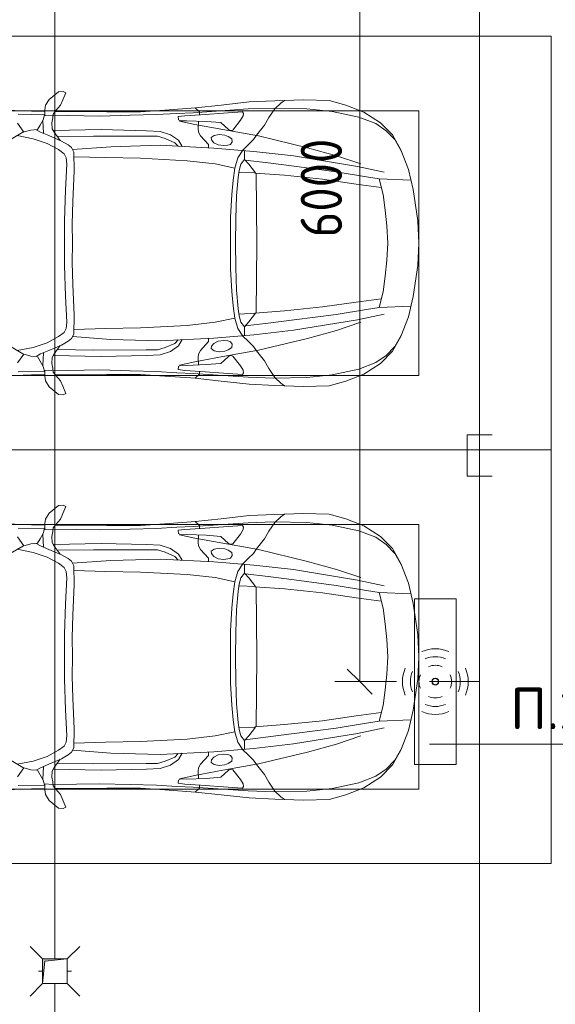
# Model space of a CAD drawing. Header units: millimetres. Extents: x -32229 to 170644, y -13689 to 125138.
# Tile 160 of 256: x 27723 to 30960, y 103750 to 109700. Entities that reach past the tile are written whole.
import ezdxf

# ---------------------------------------------------------------- set-up
doc = ezdxf.new("R2010")
doc.units = ezdxf.units.MM
for name, color, linetype, lineweight in [('A-ANNO-DIMS', 7, 'Continuous', 9), ('A-ANNO-DIMS-200', 7, 'Continuous', 9), ('A-ANNO-NOTE', 7, 'Continuous', 18), ('A-DETL-GENF', 7, 'Continuous', 18), ('A-DETL-THIN', 7, 'Continuous', 9), ('A-FLOR', 7, 'Continuous', 18), ('C-PRKG', 7, 'Continuous', 18), ('G-ANNO-TEXT', 7, 'Continuous', 9), ('M-EQPM', 7, 'Continuous', 18), ('P-SANR-FIXT', 7, 'Continuous', 18)]:
    doc.layers.add(name, color=color, linetype=linetype, lineweight=lineweight)
doc.layers.add('A-DETL', color=7, linetype='Continuous', lineweight=9, true_color=0x00a600)
doc.styles.add('GOST Common_6', font='GOST_Common.ttf', dxfattribs={"width": 0.9, "height": 250})
doc.styles.add('ISOCPEUR', font='isocpeur.ttf', dxfattribs={"height": 250})
doc.dimstyles.new('ГОСТ_2_5_мм2', dxfattribs={"dimscale": 304.8, "dimtxt": 251.428749, "dimasz": 0.492126, "dimexe": 0.492126, "dimexo": 0.656168, "dimgap": 0.098425, "dimtad": 1, "dimdec": 0, "dimdsep": 46, "dimtxsty": 'GOST Common_6', "dimblk1": 'OBLIQUE', "dimblk2": 'OBLIQUE', "dimsah": 1, "dimcen": 0.09, "dimazin": 2, "dimtfac": 1, "dimtdec": 4, "dimtix": 1, "dimtmove": 0, "dimatfit": 3, "dimfxl": 1, "dimtvp": 1, "dimtolj": 1, "dimtzin": 0, "dimarcsym": 2})

# ---------------------------------------------------------------- blocks, each defined once
blk = doc.blocks.new('АР_Машиноместо - 4900x2400_М__5300х2500_-3113489--01 ЭО')
at = {"layer": 'A-DETL-GENF', "color": 253, "lineweight": 13, "true_color": 0xaaaaaa}
for p, q in [((927, 4466.6), (804.4, 4436.7)), ((1114.6, 4493), (927, 4466.6)), ((1250, 4500), (1114.6, 4493)), ((1250, 4500), (1385.4, 4493)), ((1385.4, 4493), (1573, 4466.6)), ((1573, 4466.6), (1695.6, 4436.7)), ((804.4, 4436.7), (686, 4391.6)), ((861.2, 4260.3), (869.3, 4451.1)), ((1638.8, 4260.3), (1630.7, 4451.1)), ((1695.6, 4436.7), (1814, 4391.6)), ((686, 4391.6), (596.3, 4340.6)), ((1814, 4391.6), (1903.7, 4340.6)), ((596.3, 4340.6), (522.5, 4267.9)), ((1050.4, 4297.3), (955.5, 4283.9)), ((1146, 4306.7), (1050.4, 4297.3)), ((1250, 4312), (1146, 4306.7)), ((1250, 4312), (1354, 4306.7)), ((1354, 4306.7), (1449.6, 4297.3)), ((1449.6, 4297.3), (1544.5, 4283.9)), ((1903.7, 4340.6), (1977.5, 4267.9)), ((522.5, 4267.9), (458.6, 4167)), ((955.5, 4283.9), (861, 4259.4)), ((914, 4272.5), (893.6, 4121.6)), ((1544.5, 4283.9), (1639, 4259.4)), ((1586, 4272.5), (1606.4, 4121.6)), ((1977.5, 4267.9), (2041.4, 4167)), ((458.6, 4167), (416.4, 4059.2)), ((2041.4, 4167), (2083.6, 4059.2)), ((893.6, 4121.6), (863.9, 3917.5)), ((1606.4, 4121.6), (1636.1, 3917.5)), ((416.4, 4059.2), (387.4, 3958.4)), ((2083.6, 4059.2), (2112.6, 3958.4)), ((387.4, 3958.4), (384, 3802.9)), ((2112.6, 3958.4), (2116, 3802.9)), ((863.9, 3917.5), (840.1, 3687.8)), ((1636.1, 3917.5), (1659.9, 3687.8)), ((384, 3802.9), (390.2, 3630)), ((2116, 3802.9), (2109.8, 3630)), ((403.8, 3665.5), (388.1, 3688.4)), ((390.2, 3630), (397.1, 3474.2)), ((438.6, 3629.8), (403.8, 3665.5)), ((491.4, 3594.2), (438.6, 3629.8)), ((840.1, 3687.8), (826.6, 3509.6)), ((1659.9, 3687.8), (1673.4, 3509.6)), ((2008.6, 3594.2), (2061.4, 3629.8)), ((2061.4, 3629.8), (2096.2, 3665.5)), ((2096.2, 3665.5), (2111.9, 3688.4)), ((2109.8, 3630), (2102.9, 3474.2)), ((537.9, 3567), (491.4, 3594.2)), ((1962.1, 3567), (2008.6, 3594.2)), ((598.3, 3518.6), (537.9, 3567)), ((624.9, 3501.2), (598.3, 3518.6)), ((773.2, 3472.4), (825.6, 3512.1)), ((825.6, 3512.1), (821, 3413)), ((1250, 3520.1), (827.2, 3517.2)), ((1250, 3520.1), (1672.8, 3517.2)), ((1674.4, 3512.1), (1679, 3413)), ((1726.8, 3472.4), (1674.4, 3512.1)), ((1875.1, 3501.2), (1901.7, 3518.6)), ((1901.7, 3518.6), (1962.1, 3567)), ((397.1, 3474.2), (415.7, 3305.9)), ((654.7, 3470.4), (624.9, 3501.2)), ((690.2, 3433.7), (654.7, 3470.4)), ((676.4, 3260.1), (695.7, 3502.8)), ((744.3, 3447), (773.2, 3472.4)), ((1755.7, 3447), (1726.8, 3472.4)), ((1823.6, 3260.1), (1804.3, 3502.8)), ((1809.8, 3433.7), (1845.3, 3470.4)), ((1845.3, 3470.4), (1875.1, 3501.2)), ((2102.9, 3474.2), (2084.3, 3305.9)), ((456.6, 3434.5), (466.2, 3441.1)), ((462.2, 3347.3), (456.6, 3434.5)), ((466.2, 3441.1), (481.5, 3439.1)), ((481.5, 3439.1), (508, 3422.8)), ((508, 3422.8), (566.8, 3375.1)), ((744.1, 3447.2), (691.3, 3447.2)), ((773, 3424.2), (744.1, 3447.2)), ((811.1, 3414.8), (773, 3424.2)), ((853.3, 3407.2), (811.1, 3414.8)), ((965.3, 3397.8), (853.3, 3407.2)), ((1102.5, 3394.3), (965.3, 3397.8)), ((1250, 3391.3), (1102.5, 3394.3)), ((1250, 3391.3), (1397.5, 3394.3)), ((1397.5, 3394.3), (1534.7, 3397.8)), ((1534.7, 3397.8), (1646.7, 3407.2)), ((1646.7, 3407.2), (1688.9, 3414.8)), ((1688.9, 3414.8), (1727, 3424.2)), ((1727, 3424.2), (1755.7, 3447)), ((1755.7, 3447.2), (1808.7, 3447.2)), ((1992, 3422.8), (1933.2, 3375.1)), ((2018.5, 3439.1), (1992, 3422.8)), ((2033.8, 3441.1), (2018.5, 3439.1)), ((2043.4, 3434.5), (2033.8, 3441.1)), ((2037.8, 3347.3), (2043.4, 3434.5)), ((474.8, 3179.9), (462.2, 3347.3)), ((564.6, 3349.7), (522.2, 3303.2)), ((569.7, 3360.7), (564.6, 3349.7)), ((566.8, 3375.1), (569.7, 3360.7)), ((597.1, 3327.4), (605.2, 3346.8)), ((605.2, 3346.8), (620, 3369.3)), ((620, 3369.3), (638.7, 3372.5)), ((638.7, 3372.5), (654.1, 3360.7)), ((654.1, 3360.7), (658.7, 3344.5)), ((658.7, 3344.5), (661.1, 3321.2)), ((1841.3, 3344.5), (1838.9, 3321.2)), ((1845.9, 3360.7), (1841.3, 3344.5)), ((1861.3, 3372.5), (1845.9, 3360.7)), ((1880, 3369.3), (1861.3, 3372.5)), ((1894.8, 3346.8), (1880, 3369.3)), ((1902.9, 3327.4), (1894.8, 3346.8)), ((1933.2, 3375.1), (1930.3, 3360.7)), ((1930.3, 3360.7), (1935.4, 3349.7)), ((1935.4, 3349.7), (1977.8, 3303.2)), ((2025.2, 3179.9), (2037.8, 3347.3)), ((415.7, 3305.9), (432.8, 3149.3)), ((522.2, 3303.2), (515.3, 3213.7)), ((593.6, 3292.5), (597.1, 3327.4)), ((599.8, 3262.3), (593.6, 3292.5)), ((657.2, 3286.3), (643.2, 3259.9)), ((661.1, 3321.2), (657.2, 3286.3)), ((1838.9, 3321.2), (1842.8, 3286.3)), ((1842.8, 3286.3), (1856.8, 3259.9)), ((1900.2, 3262.3), (1906.4, 3292.5)), ((1906.4, 3292.5), (1902.9, 3327.4)), ((1977.8, 3303.2), (1984.7, 3213.7)), ((2084.3, 3305.9), (2067.1, 3148.3)), ((515.3, 3213.7), (510.9, 3094.6)), ((612.1, 3245.7), (599.8, 3262.3)), ((654.5, 3228.1), (601.7, 3179.4)), ((626.8, 3246.1), (612.1, 3245.7)), ((643.2, 3259.9), (626.8, 3246.1)), ((674.6, 3227.6), (654.5, 3228.1)), ((659.3, 2936), (676.4, 3260.1)), ((1840.7, 2936), (1823.6, 3260.1)), ((1825.4, 3227.6), (1845.5, 3228.1)), ((1845.5, 3228.1), (1898.3, 3179.4)), ((1856.8, 3259.9), (1873.2, 3246.1)), ((1873.2, 3246.1), (1887.9, 3245.7)), ((1887.9, 3245.7), (1900.2, 3262.3)), ((1984.7, 3213.7), (1989.1, 3094.6)), ((456.9, 3174.2), (432.9, 3148.3)), ((475.2, 3173.5), (456.9, 3174.2)), ((480.8, 3085), (474.8, 3179.9)), ((558.4, 3165.4), (513.6, 3168)), ((579.5, 3167.7), (558.4, 3165.4)), ((601.7, 3179.4), (579.5, 3167.7)), ((1898.3, 3179.4), (1920.5, 3167.7)), ((1920.5, 3167.7), (1941.6, 3165.4)), ((1941.6, 3165.4), (1986.4, 3168)), ((2019.2, 3085), (2025.2, 3179.9)), ((2024.8, 3173.5), (2043.1, 3174.2)), ((2043.1, 3174.2), (2067.1, 3148.3)), ((432.8, 3149.3), (446, 2964.8)), ((510.9, 3094.6), (512.2, 3061.4)), ((1989.1, 3094.6), (1987.8, 3061.4)), ((2067.2, 3149.3), (2054, 2964.8)), ((485.6, 3046.1), (480.8, 3085)), ((504.5, 3046.6), (485.6, 3046.1)), ((512.2, 3061.4), (504.5, 3046.6)), ((665.1, 3046.1), (643.6, 3024.6)), ((1834.9, 3046.1), (1856.4, 3024.6)), ((1987.8, 3061.4), (1995.5, 3046.6)), ((1995.5, 3046.6), (2014.4, 3046.1)), ((2014.4, 3046.1), (2019.2, 3085)), ((643.6, 3024.6), (618.7, 2966.7)), ((1856.4, 3024.6), (1881.3, 2966.7)), ((446, 2964.8), (456.1, 2818.3)), ((618.7, 2966.7), (604.4, 2919.4)), ((604.4, 2919.4), (604.4, 2850.8)), ((667.8, 2638.3), (659.3, 2936)), ((1832.2, 2638.3), (1840.7, 2936)), ((1881.3, 2966.7), (1895.6, 2919.4)), ((1895.6, 2919.4), (1895.6, 2850.8)), ((2054, 2964.8), (2043.9, 2818.3)), ((456.1, 2818.3), (456.8, 2613.6)), ((604.4, 2850.8), (603.5, 2534.3)), ((1895.6, 2850.8), (1896.5, 2534.3)), ((2043.9, 2818.3), (2043.2, 2613.6)), ((684.8, 2406.5), (667.8, 2638.3)), ((1815.2, 2406.5), (1832.2, 2638.3)), ((456.8, 2613.6), (454.5, 2423.6)), ((2043.2, 2613.6), (2045.5, 2423.6)), ((603.5, 2534.3), (606.1, 2314.9)), ((1896.5, 2534.3), (1893.9, 2314.9)), ((454.5, 2423.6), (456, 2301.1)), ((656.7, 2380.3), (633.8, 2340.5)), ((672.8, 2399.7), (656.7, 2380.3)), ((700.6, 2415.4), (672.8, 2399.7)), ((813.8, 2416.7), (700.6, 2415.4)), ((999.2, 2409.3), (813.8, 2416.7)), ((1132.7, 2404.6), (999.2, 2409.3)), ((1250, 2406.6), (1132.7, 2404.6)), ((1250, 2406.6), (1367.3, 2404.6)), ((1367.3, 2404.6), (1500.8, 2409.3)), ((1500.8, 2409.3), (1686.2, 2416.7)), ((1686.2, 2416.7), (1799.4, 2415.4)), ((1799.4, 2415.4), (1827.2, 2399.7)), ((1827.2, 2399.7), (1843.3, 2380.3)), ((1843.3, 2380.3), (1866.2, 2340.5)), ((2045.5, 2423.6), (2044, 2301.1)), ((341.2, 2366.2), (333.1, 2350.6)), ((333.1, 2350.6), (335.2, 2322.3)), ((335.2, 2322.3), (381.7, 2266.4)), ((384.4, 2347.9), (341.2, 2366.2)), ((417.4, 2333.8), (384.4, 2347.9)), ((449.8, 2306.1), (417.4, 2333.8)), ((630.6, 2332.9), (580.6, 2296)), ((633.8, 2340.5), (600.8, 2263)), ((685.1, 2322.3), (647.3, 2254.2)), ((710, 2355.4), (685.1, 2322.3)), ((734.3, 2368.8), (710, 2355.4)), ((772.7, 2371.5), (734.3, 2368.8)), ((929.1, 2364.1), (772.7, 2371.5)), ((1115.2, 2358.7), (929.1, 2364.1)), ((1250, 2357.8), (1115.2, 2358.7)), ((1250, 2357.8), (1384.8, 2358.7)), ((1384.8, 2358.7), (1570.9, 2364.1)), ((1570.9, 2364.1), (1727.3, 2371.5)), ((1727.3, 2371.5), (1765.7, 2368.8)), ((1765.7, 2368.8), (1790, 2355.4)), ((1790, 2355.4), (1814.9, 2322.3)), ((1814.9, 2322.3), (1852.7, 2254.2)), ((1866.2, 2340.5), (1899.2, 2263)), ((1869.4, 2332.9), (1919.4, 2296)), ((2050.2, 2306.1), (2082.6, 2333.8)), ((2082.6, 2333.8), (2115.6, 2347.9)), ((2115.6, 2347.9), (2158.8, 2366.2)), ((2164.8, 2322.3), (2118.3, 2266.4)), ((2158.8, 2366.2), (2166.9, 2350.6)), ((2166.9, 2350.6), (2164.8, 2322.3)), ((381.7, 2266.4), (417.4, 2243.4)), ((470, 2290), (449.8, 2306.1)), ((493.6, 2288.6), (470, 2290)), ((482, 2235.6), (479.1, 2288.7)), ((523.3, 2281.2), (493.6, 2288.6)), ((559, 2282.6), (523.3, 2281.2)), ((580.6, 2296), (559, 2282.6)), ((600.8, 2263), (579.9, 2213.8)), ((1899.2, 2263), (1920.1, 2213.8)), ((1919.4, 2296), (1941, 2282.6)), ((1941, 2282.6), (1976.7, 2281.2)), ((1976.7, 2281.2), (2006.4, 2288.6)), ((2006.4, 2288.6), (2030, 2290)), ((2018, 2235.6), (2020.9, 2288.7)), ((2030, 2290), (2050.2, 2306.1)), ((2118.3, 2266.4), (2082.6, 2243.4)), ((417.4, 2243.4), (445.1, 2238.7)), ((445.1, 2238.7), (481.8, 2239.5)), ((453, 2159.1), (455, 2238.9)), ((505.1, 2230), (467.5, 2239.2)), ((536.7, 2211.8), (505.1, 2230)), ((586.6, 2231.3), (510.1, 2227.1)), ((564.3, 2195.4), (536.7, 2211.8)), ((579.9, 2213.8), (564.9, 2186.5)), ((647.3, 2254.2), (619.7, 2168.6)), ((1852.7, 2254.2), (1880.3, 2168.6)), ((1913.4, 2231.3), (1989.9, 2227.1)), ((1920.1, 2213.8), (1935.1, 2186.5)), ((1935.7, 2195.4), (1963.3, 2211.8)), ((1963.3, 2211.8), (1994.9, 2230)), ((1994.9, 2230), (2032.5, 2239.2)), ((2054.9, 2238.7), (2018.2, 2239.5)), ((2047, 2159.1), (2045, 2238.9)), ((2082.6, 2243.4), (2054.9, 2238.7)), ((444.9, 1956.8), (453, 2159.1)), ((567.1, 2153.8), (564.3, 2195.4)), ((580.7, 2105.7), (567.1, 2153.8)), ((619.7, 2168.6), (600.3, 2072.7)), ((1880.3, 2168.6), (1899.7, 2072.7)), ((1919.3, 2105.7), (1932.9, 2153.8)), ((1932.9, 2153.8), (1935.7, 2195.4)), ((2055.1, 1956.8), (2047, 2159.1)), ((578.8, 2112.6), (525.5, 2074.6)), ((634.6, 2015), (580.7, 2105.7)), ((1865.4, 2015), (1919.3, 2105.7)), ((1921.2, 2112.6), (1974.5, 2074.6))]:
    blk.add_line(p, q, dxfattribs=at)
at = {"layer": 'A-DETL-GENF', "color": 254, "lineweight": 13, "true_color": 0xd4d4d4}
for p, q in [((625, 4354.8), (571.5, 4303.1)), ((696.3, 4395.8), (625, 4354.8)), ((1803.7, 4395.8), (1875, 4354.8)), ((1875, 4354.8), (1928.5, 4303.1)), ((571.5, 4303.1), (527.8, 4239.8)), ((786.9, 4128.3), (821.1, 4289.8)), ((1713.1, 4128.3), (1678.9, 4289.8)), ((1928.5, 4303.1), (1972.2, 4239.8)), ((527.8, 4239.8), (488.6, 4138.1)), ((849, 4182.8), (861.2, 4260.3)), ((1651, 4182.8), (1638.8, 4260.3)), ((1972.2, 4239.8), (2011.4, 4138.1)), ((819.4, 4000.8), (849, 4182.8)), ((1680.6, 4000.8), (1651, 4182.8)), ((488.6, 4138.1), (454.7, 3976.8)), ((722.7, 4001.8), (771.7, 4149.8)), ((723.2, 3741.5), (786.9, 4128.3)), ((1776.8, 3741.5), (1713.1, 4128.3)), ((1777.3, 4001.8), (1728.3, 4149.8)), ((2011.4, 4138.1), (2045.3, 3976.8)), ((673.6, 3827.1), (722.7, 4001.8)), ((785.7, 3746.6), (819.4, 4000.8)), ((1714.3, 3746.6), (1680.6, 4000.8)), ((1826.4, 3827.1), (1777.3, 4001.8)), ((454.7, 3976.8), (438.6, 3823.4)), ((2045.3, 3976.8), (2061.4, 3823.4)), ((438.6, 3823.4), (434.2, 3623.7)), ((602.3, 3530.2), (673.6, 3827.1)), ((1897.7, 3530.2), (1826.4, 3827.1)), ((2061.4, 3823.4), (2065.8, 3623.7)), ((695.7, 3502.8), (723.2, 3741.5)), ((765.5, 3589.1), (785.7, 3746.6)), ((1734.5, 3589.1), (1714.3, 3746.6)), ((1804.3, 3502.8), (1776.8, 3741.5)), ((434.2, 3623.7), (439.5, 3468.5)), ((749.1, 3450.8), (765.5, 3589.1)), ((1750.9, 3450.8), (1734.5, 3589.1)), ((2065.8, 3623.7), (2060.5, 3468.5)), ((564, 3316.2), (602.3, 3530.2)), ((1936, 3316.2), (1897.7, 3530.2)), ((439.5, 3468.5), (462, 3136.6)), ((2060.5, 3468.5), (2038, 3136.6)), ((734.6, 3405.8), (688.5, 3435.5)), ((797.1, 3388.2), (734.6, 3405.8)), ((1702.9, 3388.2), (1765.4, 3405.8)), ((1765.4, 3405.8), (1811.5, 3435.5)), ((771.7, 3268.5), (797.1, 3388.2)), ((870, 3377.1), (797.1, 3388.2)), ((957.1, 3368.9), (870, 3377.1)), ((1093.5, 3360.7), (957.1, 3368.9)), ((1250, 3360.7), (1093.5, 3360.7)), ((1250, 3360.7), (1406.5, 3360.7)), ((1406.5, 3360.7), (1542.9, 3368.9)), ((1542.9, 3368.9), (1630, 3377.1)), ((1630, 3377.1), (1702.9, 3388.2)), ((1728.3, 3268.5), (1702.9, 3388.2)), ((532.7, 3145.9), (564, 3316.2)), ((1967.3, 3145.9), (1936, 3316.2)), ((752.8, 3099), (771.7, 3268.5)), ((1747.2, 3099), (1728.3, 3268.5)), ((462, 3136.6), (466.3, 3036.3)), ((512.5, 3053.2), (532.7, 3145.9)), ((737.8, 2818.3), (752.8, 3099)), ((1762.2, 2818.3), (1747.2, 3099)), ((1987.5, 3053.2), (1967.3, 3145.9)), ((2038, 3136.6), (2033.7, 3036.3)), ((466.3, 3036.3), (473.9, 2913.7)), ((595.2, 2997.9), (629, 3048.1)), ((629, 3048.1), (666.7, 3069.7)), ((1871, 3048.1), (1833.3, 3069.7)), ((1904.8, 2997.9), (1871, 3048.1)), ((2033.7, 3036.3), (2026.1, 2913.7)), ((575.7, 2937.4), (595.2, 2997.9)), ((1924.3, 2937.4), (1904.8, 2997.9)), ((571.6, 2853.3), (575.7, 2937.4)), ((1928.4, 2853.3), (1924.3, 2937.4)), ((473.9, 2913.7), (477.8, 2754.7)), ((2026.1, 2913.7), (2022.2, 2754.7)), ((564.4, 2580.5), (571.6, 2853.3)), ((733.8, 2606.7), (737.8, 2818.3)), ((1766.2, 2606.7), (1762.2, 2818.3)), ((1935.6, 2580.5), (1928.4, 2853.3)), ((477.8, 2754.7), (483.3, 2571.4)), ((2022.2, 2754.7), (2016.7, 2571.4)), ((483.3, 2571.4), (478, 2290)), ((570.6, 2291.4), (564.4, 2580.5)), ((728.4, 2415.7), (733.8, 2606.7)), ((1771.6, 2415.7), (1766.2, 2606.7)), ((1929.4, 2291.4), (1935.6, 2580.5)), ((2016.7, 2571.4), (2022, 2290)), ((471.8, 2077.7), (474.5, 2239.3)), ((2028.2, 2077.7), (2025.5, 2239.3))]:
    blk.add_line(p, q, dxfattribs=at)
at = {"layer": 'C-PRKG', "color": 253, "lineweight": 13, "true_color": 0xaaaaaa}
for p, q in [((2500, 5300), (0, 5300)), ((0, 0), (0, 5300)), ((2500, 0), (2500, 5300)), ((450, 4500), (2050, 4500)), ((450, 800), (450, 4500)), ((2050, 800), (2050, 4500))]:
    blk.add_line(p, q, dxfattribs=at)
blk = doc.blocks.new('АР_Машиноместо - 4900x2400_М__5300х2500_-V59--01 ЭО')
at = {"layer": 'A-DETL-GENF', "color": 253, "lineweight": 13, "true_color": 0xaaaaaa}
for p, q in [((444.9, -1956.8), (453, -2159.1)), ((2055.1, -1956.8), (2047, -2159.1)), ((634.6, -2015), (580.7, -2105.7)), ((1865.4, -2015), (1919.3, -2105.7)), ((578.8, -2112.6), (525.5, -2074.6)), ((619.7, -2168.6), (600.3, -2072.7)), ((1880.3, -2168.6), (1899.7, -2072.7)), ((1921.2, -2112.6), (1974.5, -2074.6)), ((580.7, -2105.7), (567.1, -2153.8)), ((1919.3, -2105.7), (1932.9, -2153.8)), ((453, -2159.1), (455, -2238.9)), ((564.3, -2195.4), (536.7, -2211.8)), ((567.1, -2153.8), (564.3, -2195.4)), ((579.9, -2213.8), (564.9, -2186.5)), ((647.3, -2254.2), (619.7, -2168.6)), ((1852.7, -2254.2), (1880.3, -2168.6)), ((1920.1, -2213.8), (1935.1, -2186.5)), ((1932.9, -2153.8), (1935.7, -2195.4)), ((1935.7, -2195.4), (1963.3, -2211.8)), ((2047, -2159.1), (2045, -2238.9)), ((381.7, -2266.4), (417.4, -2243.4)), ((417.4, -2243.4), (445.1, -2238.7)), ((445.1, -2238.7), (481.8, -2239.5)), ((505.1, -2230), (467.5, -2239.2)), ((482, -2235.6), (479.1, -2288.7)), ((536.7, -2211.8), (505.1, -2230)), ((586.6, -2231.3), (510.1, -2227.1)), ((600.8, -2263), (579.9, -2213.8)), ((685.1, -2322.3), (647.3, -2254.2)), ((1814.9, -2322.3), (1852.7, -2254.2)), ((1899.2, -2263), (1920.1, -2213.8)), ((1913.4, -2231.3), (1989.9, -2227.1)), ((1963.3, -2211.8), (1994.9, -2230)), ((1994.9, -2230), (2032.5, -2239.2)), ((2018, -2235.6), (2020.9, -2288.7)), ((2054.9, -2238.7), (2018.2, -2239.5)), ((2082.6, -2243.4), (2054.9, -2238.7)), ((2118.3, -2266.4), (2082.6, -2243.4)), ((335.2, -2322.3), (381.7, -2266.4)), ((449.8, -2306.1), (417.4, -2333.8)), ((470, -2290), (449.8, -2306.1)), ((454.5, -2423.6), (456, -2301.1)), ((493.6, -2288.6), (470, -2290)), ((523.3, -2281.2), (493.6, -2288.6)), ((559, -2282.6), (523.3, -2281.2)), ((580.6, -2296), (559, -2282.6)), ((630.6, -2332.9), (580.6, -2296)), ((633.8, -2340.5), (600.8, -2263)), ((603.5, -2534.3), (606.1, -2314.9)), ((1866.2, -2340.5), (1899.2, -2263)), ((1869.4, -2332.9), (1919.4, -2296)), ((1896.5, -2534.3), (1893.9, -2314.9)), ((1919.4, -2296), (1941, -2282.6)), ((1941, -2282.6), (1976.7, -2281.2)), ((1976.7, -2281.2), (2006.4, -2288.6)), ((2006.4, -2288.6), (2030, -2290)), ((2030, -2290), (2050.2, -2306.1)), ((2045.5, -2423.6), (2044, -2301.1)), ((2050.2, -2306.1), (2082.6, -2333.8)), ((2164.8, -2322.3), (2118.3, -2266.4)), ((333.1, -2350.6), (335.2, -2322.3)), ((341.2, -2366.2), (333.1, -2350.6)), ((384.4, -2347.9), (341.2, -2366.2)), ((417.4, -2333.8), (384.4, -2347.9)), ((656.7, -2380.3), (633.8, -2340.5)), ((710, -2355.4), (685.1, -2322.3)), ((734.3, -2368.8), (710, -2355.4)), ((772.7, -2371.5), (734.3, -2368.8)), ((929.1, -2364.1), (772.7, -2371.5)), ((1115.2, -2358.7), (929.1, -2364.1)), ((1250, -2357.8), (1115.2, -2358.7)), ((1250, -2357.8), (1384.8, -2358.7)), ((1384.8, -2358.7), (1570.9, -2364.1)), ((1570.9, -2364.1), (1727.3, -2371.5)), ((1727.3, -2371.5), (1765.7, -2368.8)), ((1765.7, -2368.8), (1790, -2355.4)), ((1790, -2355.4), (1814.9, -2322.3)), ((1843.3, -2380.3), (1866.2, -2340.5)), ((2082.6, -2333.8), (2115.6, -2347.9)), ((2115.6, -2347.9), (2158.8, -2366.2)), ((2158.8, -2366.2), (2166.9, -2350.6)), ((2166.9, -2350.6), (2164.8, -2322.3)), ((456.8, -2613.6), (454.5, -2423.6)), ((672.8, -2399.7), (656.7, -2380.3)), ((684.8, -2406.5), (667.8, -2638.3)), ((700.6, -2415.4), (672.8, -2399.7)), ((813.8, -2416.7), (700.6, -2415.4)), ((999.2, -2409.3), (813.8, -2416.7)), ((1132.7, -2404.6), (999.2, -2409.3)), ((1250, -2406.6), (1132.7, -2404.6)), ((1250, -2406.6), (1367.3, -2404.6)), ((1367.3, -2404.6), (1500.8, -2409.3)), ((1500.8, -2409.3), (1686.2, -2416.7)), ((1686.2, -2416.7), (1799.4, -2415.4)), ((1799.4, -2415.4), (1827.2, -2399.7)), ((1815.2, -2406.5), (1832.2, -2638.3)), ((1827.2, -2399.7), (1843.3, -2380.3)), ((2043.2, -2613.6), (2045.5, -2423.6)), ((604.4, -2850.8), (603.5, -2534.3)), ((1895.6, -2850.8), (1896.5, -2534.3)), ((456.1, -2818.3), (456.8, -2613.6)), ((2043.9, -2818.3), (2043.2, -2613.6)), ((667.8, -2638.3), (659.3, -2936)), ((1832.2, -2638.3), (1840.7, -2936)), ((446, -2964.8), (456.1, -2818.3)), ((604.4, -2919.4), (604.4, -2850.8)), ((1895.6, -2919.4), (1895.6, -2850.8)), ((2054, -2964.8), (2043.9, -2818.3)), ((432.8, -3149.3), (446, -2964.8)), ((618.7, -2966.7), (604.4, -2919.4)), ((643.6, -3024.6), (618.7, -2966.7)), ((659.3, -2936), (676.4, -3260.1)), ((1840.7, -2936), (1823.6, -3260.1)), ((1856.4, -3024.6), (1881.3, -2966.7)), ((1881.3, -2966.7), (1895.6, -2919.4)), ((2067.2, -3149.3), (2054, -2964.8)), ((665.1, -3046.1), (643.6, -3024.6)), ((1834.9, -3046.1), (1856.4, -3024.6)), ((480.8, -3085), (474.8, -3179.9)), ((485.6, -3046.1), (480.8, -3085)), ((504.5, -3046.6), (485.6, -3046.1)), ((512.2, -3061.4), (504.5, -3046.6)), ((510.9, -3094.6), (512.2, -3061.4)), ((1987.8, -3061.4), (1995.5, -3046.6)), ((1989.1, -3094.6), (1987.8, -3061.4)), ((1995.5, -3046.6), (2014.4, -3046.1)), ((2014.4, -3046.1), (2019.2, -3085)), ((2019.2, -3085), (2025.2, -3179.9)), ((415.7, -3305.9), (432.8, -3149.3)), ((456.9, -3174.2), (432.9, -3148.3)), ((515.3, -3213.7), (510.9, -3094.6)), ((1984.7, -3213.7), (1989.1, -3094.6)), ((2043.1, -3174.2), (2067.1, -3148.3)), ((2084.3, -3305.9), (2067.1, -3148.3)), ((475.2, -3173.5), (456.9, -3174.2)), ((474.8, -3179.9), (462.2, -3347.3)), ((558.4, -3165.4), (513.6, -3168)), ((579.5, -3167.7), (558.4, -3165.4)), ((601.7, -3179.4), (579.5, -3167.7)), ((654.5, -3228.1), (601.7, -3179.4)), ((1845.5, -3228.1), (1898.3, -3179.4)), ((1898.3, -3179.4), (1920.5, -3167.7)), ((1920.5, -3167.7), (1941.6, -3165.4)), ((1941.6, -3165.4), (1986.4, -3168)), ((2024.8, -3173.5), (2043.1, -3174.2)), ((2025.2, -3179.9), (2037.8, -3347.3)), ((522.2, -3303.2), (515.3, -3213.7)), ((599.8, -3262.3), (593.6, -3292.5)), ((612.1, -3245.7), (599.8, -3262.3)), ((626.8, -3246.1), (612.1, -3245.7)), ((643.2, -3259.9), (626.8, -3246.1)), ((657.2, -3286.3), (643.2, -3259.9)), ((674.6, -3227.6), (654.5, -3228.1)), ((676.4, -3260.1), (695.7, -3502.8)), ((1823.6, -3260.1), (1804.3, -3502.8)), ((1825.4, -3227.6), (1845.5, -3228.1)), ((1842.8, -3286.3), (1856.8, -3259.9)), ((1856.8, -3259.9), (1873.2, -3246.1)), ((1873.2, -3246.1), (1887.9, -3245.7)), ((1887.9, -3245.7), (1900.2, -3262.3)), ((1900.2, -3262.3), (1906.4, -3292.5)), ((1977.8, -3303.2), (1984.7, -3213.7)), ((397.1, -3474.2), (415.7, -3305.9)), ((564.6, -3349.7), (522.2, -3303.2)), ((593.6, -3292.5), (597.1, -3327.4)), ((597.1, -3327.4), (605.2, -3346.8)), ((661.1, -3321.2), (657.2, -3286.3)), ((658.7, -3344.5), (661.1, -3321.2)), ((1838.9, -3321.2), (1842.8, -3286.3)), ((1841.3, -3344.5), (1838.9, -3321.2)), ((1902.9, -3327.4), (1894.8, -3346.8)), ((1906.4, -3292.5), (1902.9, -3327.4)), ((1935.4, -3349.7), (1977.8, -3303.2)), ((2102.9, -3474.2), (2084.3, -3305.9)), ((462.2, -3347.3), (456.6, -3434.5)), ((508, -3422.8), (566.8, -3375.1)), ((569.7, -3360.7), (564.6, -3349.7)), ((566.8, -3375.1), (569.7, -3360.7)), ((605.2, -3346.8), (620, -3369.3)), ((620, -3369.3), (638.7, -3372.5)), ((638.7, -3372.5), (654.1, -3360.7)), ((654.1, -3360.7), (658.7, -3344.5)), ((1250, -3391.3), (1102.5, -3394.3)), ((1250, -3391.3), (1397.5, -3394.3)), ((1845.9, -3360.7), (1841.3, -3344.5)), ((1861.3, -3372.5), (1845.9, -3360.7)), ((1880, -3369.3), (1861.3, -3372.5)), ((1894.8, -3346.8), (1880, -3369.3)), ((1930.3, -3360.7), (1935.4, -3349.7)), ((1933.2, -3375.1), (1930.3, -3360.7)), ((1992, -3422.8), (1933.2, -3375.1)), ((2037.8, -3347.3), (2043.4, -3434.5)), ((456.6, -3434.5), (466.2, -3441.1)), ((466.2, -3441.1), (481.5, -3439.1)), ((481.5, -3439.1), (508, -3422.8)), ((690.2, -3433.7), (654.7, -3470.4)), ((744.1, -3447.2), (691.3, -3447.2)), ((773, -3424.2), (744.1, -3447.2)), ((744.3, -3447), (773.2, -3472.4)), ((811.1, -3414.8), (773, -3424.2)), ((853.3, -3407.2), (811.1, -3414.8)), ((825.6, -3512.1), (821, -3413)), ((965.3, -3397.8), (853.3, -3407.2)), ((1102.5, -3394.3), (965.3, -3397.8)), ((1397.5, -3394.3), (1534.7, -3397.8)), ((1534.7, -3397.8), (1646.7, -3407.2)), ((1646.7, -3407.2), (1688.9, -3414.8)), ((1674.4, -3512.1), (1679, -3413)), ((1688.9, -3414.8), (1727, -3424.2)), ((1755.7, -3447), (1726.8, -3472.4)), ((1727, -3424.2), (1755.7, -3447)), ((1755.7, -3447.2), (1808.7, -3447.2)), ((1809.8, -3433.7), (1845.3, -3470.4)), ((2018.5, -3439.1), (1992, -3422.8)), ((2033.8, -3441.1), (2018.5, -3439.1)), ((2043.4, -3434.5), (2033.8, -3441.1)), ((390.2, -3630), (397.1, -3474.2)), ((624.9, -3501.2), (598.3, -3518.6)), ((654.7, -3470.4), (624.9, -3501.2)), ((773.2, -3472.4), (825.6, -3512.1)), ((840.1, -3687.8), (826.6, -3509.6)), ((1659.9, -3687.8), (1673.4, -3509.6)), ((1726.8, -3472.4), (1674.4, -3512.1)), ((1845.3, -3470.4), (1875.1, -3501.2)), ((1875.1, -3501.2), (1901.7, -3518.6)), ((2109.8, -3630), (2102.9, -3474.2)), ((537.9, -3567), (491.4, -3594.2)), ((598.3, -3518.6), (537.9, -3567)), ((1250, -3520.1), (827.2, -3517.2)), ((1250, -3520.1), (1672.8, -3517.2)), ((1901.7, -3518.6), (1962.1, -3567)), ((1962.1, -3567), (2008.6, -3594.2)), ((491.4, -3594.2), (438.6, -3629.8)), ((2008.6, -3594.2), (2061.4, -3629.8)), ((384, -3802.9), (390.2, -3630)), ((403.8, -3665.5), (388.1, -3688.4)), ((438.6, -3629.8), (403.8, -3665.5)), ((863.9, -3917.5), (840.1, -3687.8)), ((1636.1, -3917.5), (1659.9, -3687.8)), ((2061.4, -3629.8), (2096.2, -3665.5)), ((2096.2, -3665.5), (2111.9, -3688.4)), ((2116, -3802.9), (2109.8, -3630)), ((387.4, -3958.4), (384, -3802.9)), ((2112.6, -3958.4), (2116, -3802.9)), ((893.6, -4121.6), (863.9, -3917.5)), ((1606.4, -4121.6), (1636.1, -3917.5)), ((416.4, -4059.2), (387.4, -3958.4)), ((2083.6, -4059.2), (2112.6, -3958.4)), ((458.6, -4167), (416.4, -4059.2)), ((2041.4, -4167), (2083.6, -4059.2)), ((914, -4272.5), (893.6, -4121.6)), ((1586, -4272.5), (1606.4, -4121.6)), ((522.5, -4267.9), (458.6, -4167)), ((1977.5, -4267.9), (2041.4, -4167)), ((596.3, -4340.6), (522.5, -4267.9)), ((955.5, -4283.9), (861, -4259.4)), ((861.2, -4260.3), (869.3, -4451.1)), ((1050.4, -4297.3), (955.5, -4283.9)), ((1449.6, -4297.3), (1544.5, -4283.9)), ((1544.5, -4283.9), (1639, -4259.4)), ((1638.8, -4260.3), (1630.7, -4451.1)), ((1903.7, -4340.6), (1977.5, -4267.9)), ((686, -4391.6), (596.3, -4340.6)), ((1146, -4306.7), (1050.4, -4297.3)), ((1250, -4312), (1146, -4306.7)), ((1250, -4312), (1354, -4306.7)), ((1354, -4306.7), (1449.6, -4297.3)), ((1814, -4391.6), (1903.7, -4340.6)), ((804.4, -4436.7), (686, -4391.6)), ((1695.6, -4436.7), (1814, -4391.6)), ((927, -4466.6), (804.4, -4436.7)), ((1573, -4466.6), (1695.6, -4436.7)), ((1114.6, -4493), (927, -4466.6)), ((1250, -4500), (1114.6, -4493)), ((1250, -4500), (1385.4, -4493)), ((1385.4, -4493), (1573, -4466.6))]:
    blk.add_line(p, q, dxfattribs=at)
at = {"layer": 'A-DETL-GENF', "color": 254, "lineweight": 13, "true_color": 0xd4d4d4}
for p, q in [((471.8, -2077.7), (474.5, -2239.3)), ((2028.2, -2077.7), (2025.5, -2239.3)), ((483.3, -2571.4), (478, -2290)), ((570.6, -2291.4), (564.4, -2580.5)), ((1929.4, -2291.4), (1935.6, -2580.5)), ((2016.7, -2571.4), (2022, -2290)), ((728.4, -2415.7), (733.8, -2606.7)), ((1771.6, -2415.7), (1766.2, -2606.7)), ((477.8, -2754.7), (483.3, -2571.4)), ((564.4, -2580.5), (571.6, -2853.3)), ((733.8, -2606.7), (737.8, -2818.3)), ((1766.2, -2606.7), (1762.2, -2818.3)), ((1935.6, -2580.5), (1928.4, -2853.3)), ((2022.2, -2754.7), (2016.7, -2571.4)), ((473.9, -2913.7), (477.8, -2754.7)), ((2026.1, -2913.7), (2022.2, -2754.7)), ((571.6, -2853.3), (575.7, -2937.4)), ((737.8, -2818.3), (752.8, -3099)), ((1762.2, -2818.3), (1747.2, -3099)), ((1928.4, -2853.3), (1924.3, -2937.4)), ((466.3, -3036.3), (473.9, -2913.7)), ((2033.7, -3036.3), (2026.1, -2913.7)), ((575.7, -2937.4), (595.2, -2997.9)), ((1924.3, -2937.4), (1904.8, -2997.9)), ((595.2, -2997.9), (629, -3048.1)), ((1904.8, -2997.9), (1871, -3048.1)), ((462, -3136.6), (466.3, -3036.3)), ((512.5, -3053.2), (532.7, -3145.9)), ((629, -3048.1), (666.7, -3069.7)), ((1871, -3048.1), (1833.3, -3069.7)), ((1987.5, -3053.2), (1967.3, -3145.9)), ((2038, -3136.6), (2033.7, -3036.3)), ((439.5, -3468.5), (462, -3136.6)), ((532.7, -3145.9), (564, -3316.2)), ((752.8, -3099), (771.7, -3268.5)), ((1747.2, -3099), (1728.3, -3268.5)), ((1967.3, -3145.9), (1936, -3316.2)), ((2060.5, -3468.5), (2038, -3136.6)), ((771.7, -3268.5), (797.1, -3388.2)), ((1728.3, -3268.5), (1702.9, -3388.2)), ((564, -3316.2), (602.3, -3530.2)), ((1936, -3316.2), (1897.7, -3530.2)), ((797.1, -3388.2), (734.6, -3405.8)), ((870, -3377.1), (797.1, -3388.2)), ((957.1, -3368.9), (870, -3377.1)), ((1093.5, -3360.7), (957.1, -3368.9)), ((1250, -3360.7), (1093.5, -3360.7)), ((1250, -3360.7), (1406.5, -3360.7)), ((1406.5, -3360.7), (1542.9, -3368.9)), ((1542.9, -3368.9), (1630, -3377.1)), ((1630, -3377.1), (1702.9, -3388.2)), ((1702.9, -3388.2), (1765.4, -3405.8)), ((734.6, -3405.8), (688.5, -3435.5)), ((749.1, -3450.8), (765.5, -3589.1)), ((1750.9, -3450.8), (1734.5, -3589.1)), ((1765.4, -3405.8), (1811.5, -3435.5)), ((434.2, -3623.7), (439.5, -3468.5)), ((695.7, -3502.8), (723.2, -3741.5)), ((1804.3, -3502.8), (1776.8, -3741.5)), ((2065.8, -3623.7), (2060.5, -3468.5)), ((602.3, -3530.2), (673.6, -3827.1)), ((1897.7, -3530.2), (1826.4, -3827.1)), ((438.6, -3823.4), (434.2, -3623.7)), ((765.5, -3589.1), (785.7, -3746.6)), ((1734.5, -3589.1), (1714.3, -3746.6)), ((2061.4, -3823.4), (2065.8, -3623.7)), ((723.2, -3741.5), (786.9, -4128.3)), ((785.7, -3746.6), (819.4, -4000.8)), ((1714.3, -3746.6), (1680.6, -4000.8)), ((1776.8, -3741.5), (1713.1, -4128.3)), ((454.7, -3976.8), (438.6, -3823.4)), ((673.6, -3827.1), (722.7, -4001.8)), ((1826.4, -3827.1), (1777.3, -4001.8)), ((2045.3, -3976.8), (2061.4, -3823.4)), ((488.6, -4138.1), (454.7, -3976.8)), ((2011.4, -4138.1), (2045.3, -3976.8)), ((722.7, -4001.8), (771.7, -4149.8)), ((819.4, -4000.8), (849, -4182.8)), ((1680.6, -4000.8), (1651, -4182.8)), ((1777.3, -4001.8), (1728.3, -4149.8)), ((527.8, -4239.8), (488.6, -4138.1)), ((786.9, -4128.3), (821.1, -4289.8)), ((1713.1, -4128.3), (1678.9, -4289.8)), ((1972.2, -4239.8), (2011.4, -4138.1)), ((849, -4182.8), (861.2, -4260.3)), ((1651, -4182.8), (1638.8, -4260.3)), ((571.5, -4303.1), (527.8, -4239.8)), ((1928.5, -4303.1), (1972.2, -4239.8)), ((625, -4354.8), (571.5, -4303.1)), ((1875, -4354.8), (1928.5, -4303.1)), ((696.3, -4395.8), (625, -4354.8)), ((1803.7, -4395.8), (1875, -4354.8))]:
    blk.add_line(p, q, dxfattribs=at)
at = {"layer": 'C-PRKG', "color": 253, "lineweight": 13, "true_color": 0xaaaaaa}
for p, q in [((2500, 0), (2500, -5300)), ((0, -700), (0, -5300)), ((450, -800), (450, -4500)), ((2050, -800), (2050, -4500)), ((450, -4500), (2050, -4500)), ((2500, -5300), (0, -5300))]:
    blk.add_line(p, q, dxfattribs=at)
blk = doc.blocks.new('АР_Канал вертикальный прямоугольный - ВК-5403405--01 ЭО')
at = {"layer": 'M-EQPM', "lineweight": 13, "true_color": 0xe2e2e2}
blk.add_hatch(color=254, dxfattribs=at).paths.add_polyline_path([(-75, -75), (-60, 60), (75, 75), (-75, 75)])
at = {"layer": 'M-EQPM', "color": 253, "lineweight": 13, "true_color": 0xaaaaaa}
for p, q in [((75, 75), (-75, 75)), ((-75, 75), (-75, -75)), ((75, 75), (-75, 75)), ((-75, 75), (-75, -75)), ((-75, -75), (-75, 75)), ((-75, 75), (75, 75)), ((-75, -75), (-60, 60)), ((-75, -75), (-60, 60)), ((-60, 60), (75, 75)), ((-60, 60), (75, 75)), ((75, -75), (75, 75)), ((75, 75), (75, -75)), ((-75, -75), (75, -75)), ((75, -75), (-75, -75))]:
    blk.add_line(p, q, dxfattribs=at)
blk = doc.blocks.new('АР_Трап - 100-100-2797955--01 ЭО')
at = {"layer": 'P-SANR-FIXT', "color": 253, "lineweight": 13, "true_color": 0xaaaaaa}
for p, q in [((-75, 75), (-150, 150)), ((75, 75), (150, 150)), ((0, 75), (0, 100)), ((-100, 0), (-75, 0)), ((75, 0), (100, 0)), ((-75, -75), (-150, -150)), ((0, -100), (0, -75)), ((75, -75), (150, -150))]:
    blk.add_line(p, q, dxfattribs=at)
blk = doc.blocks.new('Наметкина 10_РД_АР_П_rvt-1--01 ЭО')
at = {"layer": 'A-FLOR', "color": 253, "lineweight": 13, "true_color": 0xaaaaaa}
for p, q in [((27935.3, 104025), (27935.3, 113350)), ((27935.3, 97850), (27935.3, 103875))]:
    blk.add_line(p, q, dxfattribs=at)
at = {"layer": 'C-PRKG', "color": 253, "lineweight": 13, "true_color": 0xaaaaaa}
for name, p, rotation in [('АР_Машиноместо - 4900x2400_М__5300х2500_-3113489--01 ЭО', (25635.3, 109600), 269.9999999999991), ('АР_Машиноместо - 4900x2400_М__5300х2500_-V59--01 ЭО', (25635.3, 104600), 89.99999999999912)]:
    blk.add_blockref(name, p, dxfattribs=dict(at, rotation=rotation))
at = {"layer": 'M-EQPM', "color": 253, "lineweight": 13, "true_color": 0xaaaaaa}
blk.add_blockref('АР_Канал вертикальный прямоугольный - ВК-5403405--01 ЭО', (27935.3, 103950), dxfattribs=at)
at = {"layer": 'P-SANR-FIXT', "color": 253, "lineweight": 13, "true_color": 0xaaaaaa}
blk.add_blockref('АР_Трап - 100-100-2797955--01 ЭО', (27935.3, 103950), dxfattribs=at)
blk = doc.blocks.new('DIMBLOCK187--01 ЭО')
at = {"layer": 'A-ANNO-DIMS-200'}
for p, q in [((29777.8, 111699.6), (29702.8, 111774.6)), ((30002.8, 111699.6), (29627.8, 111699.6)), ((29777.8, 105700), (29777.8, 111699.6)), ((29777.8, 111699.6), (29852.8, 111624.6)), ((29777.8, 111699.6), (30002.8, 111699.6)), ((29777.8, 105700), (29702.8, 105775)), ((30000.4, 105700), (29627.8, 105700)), ((29777.8, 105700), (29852.8, 105625)), ((29777.8, 105700), (30000.4, 105700))]:
    blk.add_line(p, q, dxfattribs=at)
at = {"layer": 'A-ANNO-DIMS-200', "color": 0, "insert": (29421.1, 108384.4), "char_height": 250, "width": 756.843, "attachment_point": 1, "rotation": 90, "line_spacing_factor": 1.022761, "style": 'GOST Common_6'}
blk.add_mtext('6000', dxfattribs=at)
blk = doc.blocks.new('_Oblique')
at = {"color": 0, "linetype": 'ByBlock', "lineweight": -2}
blk.add_line((-0.5, -0.5), (0.5, 0.5), dxfattribs=at)

msp = doc.modelspace()

# ---------------------------------------------------------------- linework, layer by layer
at = {"layer": 'A-ANNO-NOTE', "color": 5, "lineweight": 9, "true_color": 0x0000ff}
for p, q in [((30108.5, 105200), (30108.5, 106200)), ((30108.5, 106200), (30361.2, 106200)), ((30361.2, 106200), (30361.2, 105200)), ((30361.2, 105200), (30108.5, 105200))]:
    msp.add_line(p, q, dxfattribs=at)
for centre in [(30234.1, 105700), (30235, 105700.9), (30235, 105699.1), (30235.9, 105700)]:
    msp.add_circle(centre, 20, dxfattribs=at)
for centre, radius, start, end in [((30235, 105699.1), 199.6, 66, 114), ((30235, 105699.1), 151.5, 66, 114), ((30235, 105699.1), 99.8, 66, 114), ((30235.9, 105700), 199.6, 156, 204), ((30235.9, 105700), 151.5, 156, 204), ((30235.9, 105700), 99.8, 156, 204), ((30234.1, 105700), 99.8, 336, 24), ((30234.1, 105700), 151.5, 336, 24), ((30234.1, 105700), 199.6, 336, 24), ((30235, 105700.9), 151.5, 246, 294), ((30235, 105700.9), 99.8, 246, 294), ((30235, 105700.9), 199.6, 246, 294)]:
    msp.add_arc(centre, radius, start, end, dxfattribs=at)
at = {"layer": 'A-DETL', "color": 5, "true_color": 0x0000ff}
for p, q in [((30502.8, 100530), (30502.8, 111699.6)), ((30577.8, 107191.5), (30427.8, 107191.5)), ((30427.8, 107191.5), (30427.8, 106941.5)), ((30427.8, 106941.5), (30577.8, 106941.5)), ((30200.4, 105700), (30502.8, 105700))]:
    msp.add_line(p, q, dxfattribs=at)
at = {"layer": 'A-DETL-THIN'}
msp.add_line((30200.4, 105322.5), (31700.4, 105322.5), dxfattribs=at)

# ---------------------------------------------------------------- block references
at = {"lineweight": 5}
msp.add_blockref('Наметкина 10_РД_АР_П_rvt-1--01 ЭО', (0, 0), dxfattribs=at)

# ---------------------------------------------------------------- texts
at = {"layer": 'G-ANNO-TEXT', "insert": (30688, 105662.8), "char_height": 250, "width": 1016.06, "attachment_point": 1, "line_spacing_factor": 1.139951, "style": 'ISOCPEUR'}
msp.add_mtext('\\pt600,1200,1800,2400,3000,3600,4200,4800,5400,6000,6600,7200,7800,8400,9000,9600,10200,10800,11400,12000,12600,13200,13800,14400,15000,15600,16200,16800,17400,18000,18600,19200;П.2.1-7', dxfattribs=at)

# ---------------------------------------------------------------- dimensions: what is measured, and where the dimension line sits
at = {"layer": 'A-ANNO-DIMS'}
dim = msp.add_linear_dim(base=(29777.8, 111699.6), p1=(30200.4, 105700), p2=(30202.8, 111699.6), angle=90, dimstyle='ГОСТ_2_5_мм2', override={"dimpost": '<>', "dimfxl": 5999.664781}, dxfattribs=at)
dim.commit()
dim.dimension.update_dxf_attribs({"geometry": 'DIMBLOCK187--01 ЭО', "text_midpoint": (29622.8, 108699.8)})

doc.saveas('drawing.dxf')
